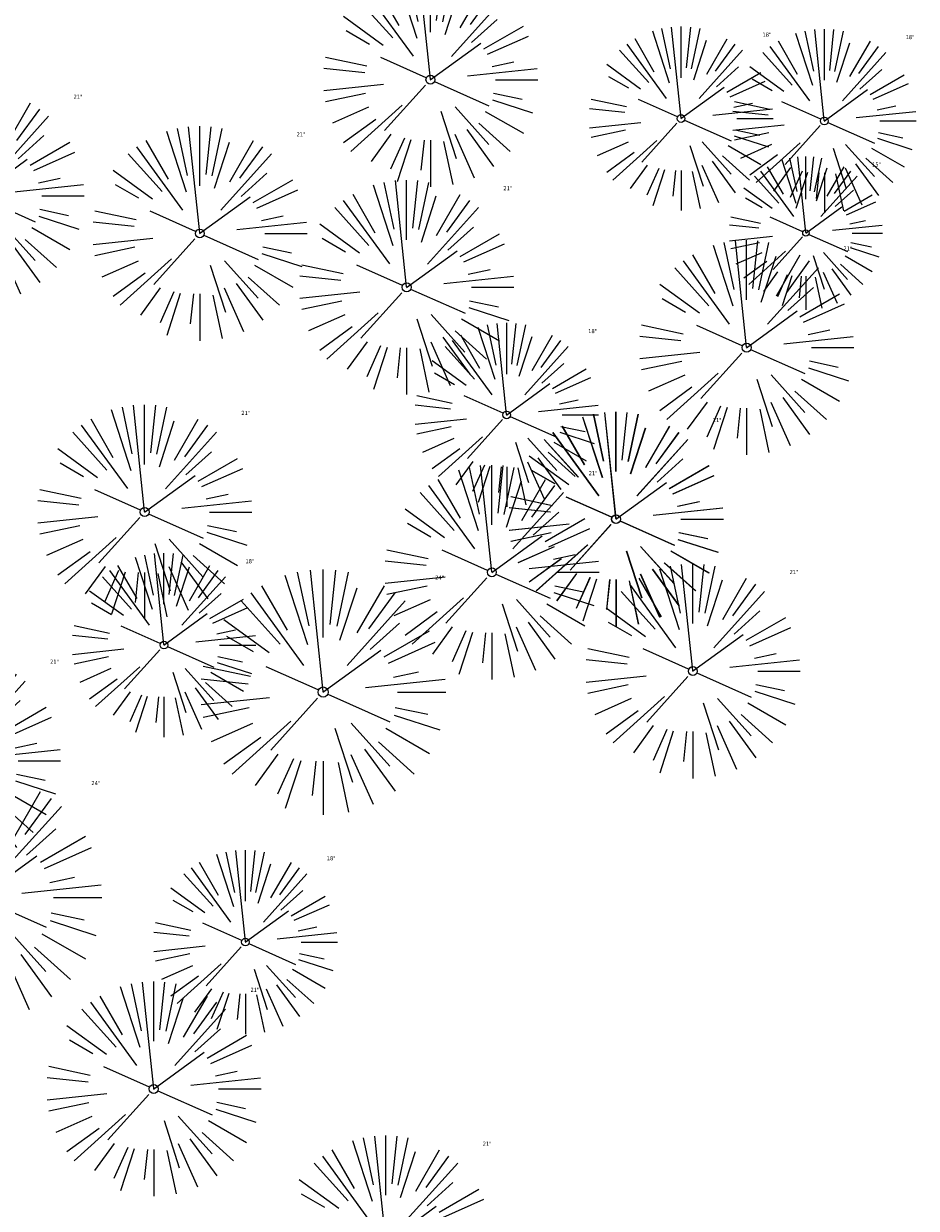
# Model space of a CAD drawing. Header units: feet. Extents: x 1133447 to 1140710, y 647622 to 649877.
# Tile 68 of 84: x 1135125 to 1135212, y 648793 to 648909. Entities that reach past the tile are written whole.
import ezdxf

# ---------------------------------------------------------------- set-up
doc = ezdxf.new("R2010")
doc.units = ezdxf.units.FT
doc.header["$MEASUREMENT"] = 0
doc.layers.add('G-XREF', color=7, linetype='Continuous')
doc.layers.add('V-SITE-VEGE', color=8, linetype='Continuous', lineweight=18)
doc.layers.add('V-SITE-VEGE-TEXT', color=8, linetype='Continuous', lineweight=18)
doc.styles.add('SEI-Dim & Leader', font='tahoma.ttf')

# ---------------------------------------------------------------- blocks, each defined once
blk = doc.blocks.new('V-SITE-VEGE-Coniferious Tree 2')
at = {"color": 0, "linetype": 'ByBlock'}
for p, q in [((-0.0575, 0.2704), (-0.104, 0.4891)), ((-0.0003, 0.0026), (-0.0523, 0.4973)), ((0, 0.2219), (0, 0.5)), ((0.0289, 0.2753), (0.0522, 0.4973)), ((0.0572, 0.2693), (0.1039, 0.4891)), ((-0.0626, 0.1926), (-0.1545, 0.4755)), ((-0.0791, 0.1089), (-0.2939, 0.4045)), ((-0.146, 0.2528), (-0.25, 0.433)), ((0.0685, 0.211), (0.1382, 0.4256)), ((0.1391, 0.2411), (0.25, 0.433)), ((0.1869, 0.2573), (0.2939, 0.4045)), ((-0.1757, 0.1951), (-0.3346, 0.3716)), ((0.0978, 0.1086), (0.3345, 0.3716)), ((-0.2201, 0.1599), (-0.4046, 0.2939)), ((0.192, 0.1729), (0.3116, 0.2806)), ((0.2488, 0.1436), (0.433, 0.25)), ((-0.2844, 0.1642), (-0.3931, 0.227)), ((0.2659, 0.1184), (0.4568, 0.2034)), ((-0.0009, -0.0007), (0.235, 0.1707)), ((-0.2961, 0.0629), (-0.4891, 0.1039)), ((-0.0199, 0.0089), (-0.2319, 0.1032)), ((-0.306, 0.0322), (-0.4973, 0.0523)), ((0.1731, 0.0182), (0.4972, 0.0523)), ((0.2873, 0.0611), (0.3885, 0.0826)), ((0.3025, 0), (0.5, 0)), ((-0.2183, -0.0229), (-0.4973, -0.0523)), ((-0.023, -0.0255), (-0.2138, -0.2374)), ((0.0185, -0.0083), (0.272, -0.1211)), ((-0.3022, -0.0642), (-0.4891, -0.1039)), ((0.2891, -0.094), (0.4755, -0.1545)), ((0.2936, -0.0624), (0.4274, -0.0908)), ((-0.2881, -0.1283), (-0.4568, -0.2034)), ((-0.132, -0.1189), (-0.3716, -0.3346)), ((0.1144, -0.1271), (0.2718, -0.3019)), ((-0.2545, -0.1849), (-0.4046, -0.2939)), ((0.0478, -0.1473), (0.1192, -0.3671)), ((0.2555, -0.1475), (0.433, -0.25)), ((0.1689, -0.2325), (0.2939, -0.4045)), ((0.2254, -0.2029), (0.3716, -0.3346)), ((-0.1843, -0.2536), (-0.2767, -0.3808)), ((-0.1214, -0.2725), (-0.1856, -0.4168)), ((-0.091, -0.2799), (-0.1545, -0.4755)), ((-0.0297, -0.2818), (-0.0443, -0.4216)), ((0, -0.2818), (0, -0.5)), ((0.061, -0.2873), (0.1039, -0.4891)), ((0.1131, -0.2541), (0.2033, -0.4568))]:
    blk.add_line(p, q, dxfattribs=at)
blk.add_circle((0, 0), 0.0208)
blk = doc.blocks.new('C_XBASE-PACTOLA_02403811')
at = {"layer": 'V-SITE-VEGE'}
for p, xscale, yscale, zscale in [((1135164.56, 648903.11), 20.99974632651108, 20.99974632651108, 20.99974632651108), ((1135189.09, 648899.31), 17.99978256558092, 17.99978256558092, 17.99978256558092), ((1135203.11, 648899.07), 17.99978256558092, 17.99978256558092, 17.99978256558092), ((1135120.17, 648891.74), 20.99974632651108, 20.99974632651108, 20.99974632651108), ((1135141.99, 648888.06), 20.99974632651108, 20.99974632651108, 20.99974632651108), ((1135201.3, 648888.1), 14.99981880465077, 14.99981880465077, 14.99981880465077), ((1135162.23, 648882.79), 20.99974632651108, 20.99974632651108, 20.99974632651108), ((1135195.5, 648876.89), 20.99974632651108, 20.99974632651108, 20.99974632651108), ((1135172.02, 648870.3), 17.99978256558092, 17.99978256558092, 17.99978256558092), ((1135136.59, 648860.8), 20.99974632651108, 20.99974632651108, 20.99974632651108), ((1135182.71, 648860.1), 20.99974632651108, 20.99974632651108, 20.99974632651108), ((1135182.73, 648860.1), 20.99974632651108, 20.99974632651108, 20.99974632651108), ((1135170.57, 648854.9), 20.99974632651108, 20.99974632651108, 20.99974632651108), ((1135138.48, 648847.78), 17.99978256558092, 17.99978256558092, 17.99978256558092), ((1135190.24, 648845.23), 20.99974632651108, 20.99974632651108, 20.99974632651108), ((1135117.87, 648836.45), 20.99974632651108, 20.99974632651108, 20.99974632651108), ((1135146.45, 648818.71), 17.99978256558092, 17.99978256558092, 17.99978256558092), ((1135137.48, 648804.34), 20.99974632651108, 20.99974632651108, 20.99974632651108), ((1135160.2, 648789.28), 20.99974632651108, 20.99974632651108, 20.99974632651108)]:
    blk.add_blockref('V-SITE-VEGE-Coniferious Tree 2', p, dxfattribs=dict(at, xscale=xscale, yscale=yscale, zscale=zscale))
at = {"layer": 'V-SITE-VEGE', "xscale": 23.99971008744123, "yscale": 23.99971008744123, "zscale": 23.99971008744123, "rotation": 8.537736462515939e-07}
for p in [(1135154.06, 648843.18), (1135120.41, 648823.07)]:
    blk.add_blockref('V-SITE-VEGE-Coniferious Tree 2', p, dxfattribs=at)
at = {"layer": 'V-SITE-VEGE-TEXT', "char_height": 0.4, "attachment_point": 7, "style": 'SEI-Dim & Leader'}
for s, insert in [('18"', (1135197.06, 648907.31)), ('18"', (1135211.08, 648907.07)), ('21"', (1135129.64, 648901.24)), ('21"', (1135151.46, 648897.56)), ('15"', (1135207.78, 648894.6)), ('21"', (1135171.7, 648892.29)), ('21"', (1135204.98, 648886.39)), ('18"', (1135180, 648878.3)), ('21"', (1135146.06, 648870.3)), ('21"', (1135192.18, 648869.6)), ('21"', (1135192.2, 648869.6)), ('21"', (1135180.05, 648864.4)), ('18"', (1135146.46, 648855.78)), ('21"', (1135199.71, 648854.73)), ('24"', (1135165.03, 648854.18)), ('21"', (1135127.34, 648845.95)), ('24"', (1135131.38, 648834.07)), ('18"', (1135154.42, 648826.71)), ('21"', (1135146.95, 648813.84)), ('21"', (1135169.68, 648798.78))]:
    blk.add_mtext(s, dxfattribs=dict(at, insert=insert))

msp = doc.modelspace()

# ---------------------------------------------------------------- block references
at = {"layer": 'G-XREF'}
msp.add_blockref('C_XBASE-PACTOLA_02403811', (0, 0), dxfattribs=at)

doc.saveas('drawing.dxf')
